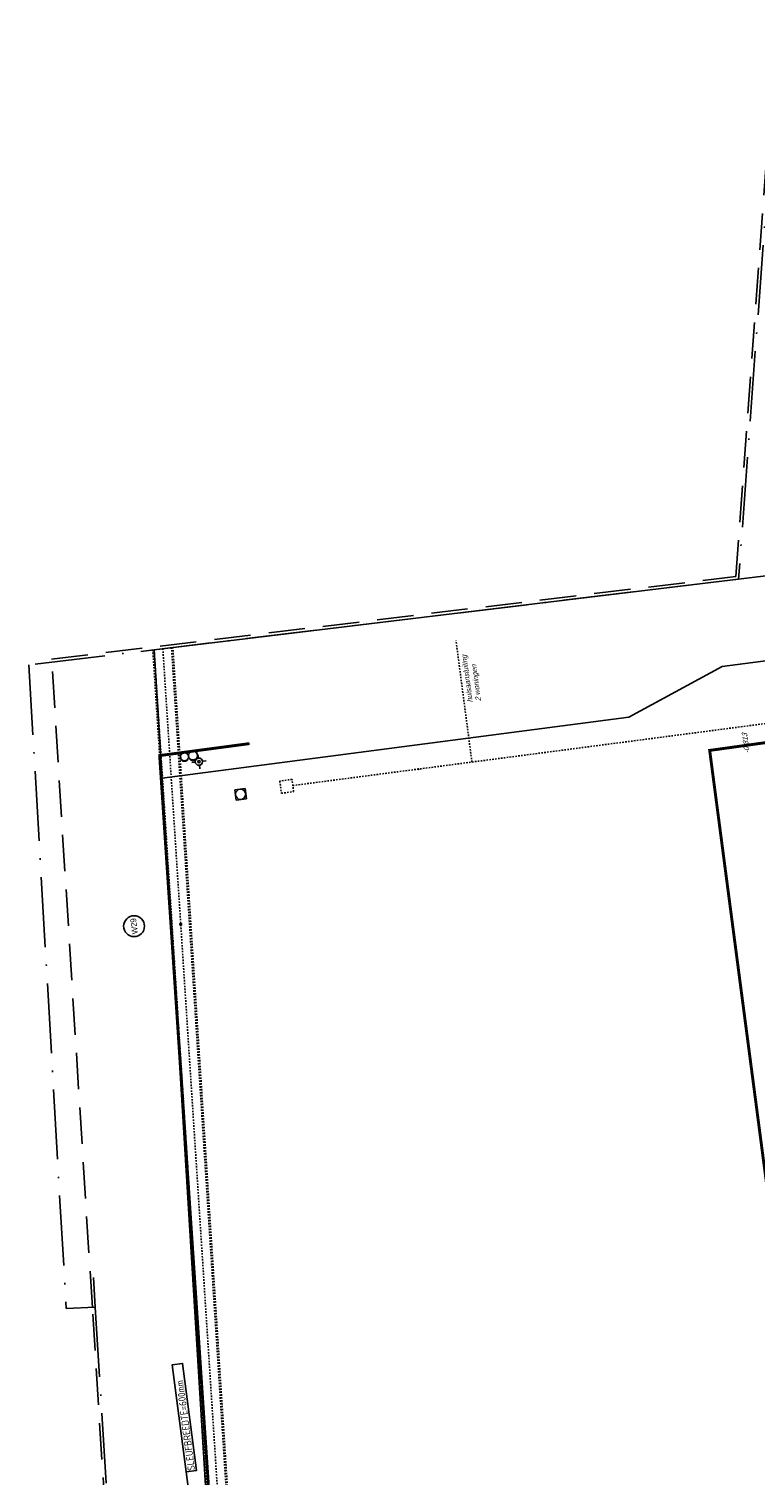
# Model space of a CAD drawing. Header units: metres. Extents: x 118052 to 118564, y 454784 to 455719.
# Tile 82 of 160: x 118147 to 118197, y 455326 to 455425. Entities that reach past the tile are written whole.
import ezdxf
from ezdxf.enums import TextEntityAlignment as Align

# ---------------------------------------------------------------- set-up
doc = ezdxf.new("R2010")
doc.units = ezdxf.units.M
doc.header["$LTSCALE"] = 0.5
for name, pattern in [('ACAD_ISO10W100', [18, 12, -3, 0, -3]), ('DASHED', [19.05, 12.7, -6.35]), ('DASHED2', [0.375, 0.25, -0.125]), ('Tauw_HIDDEN2', [5.6, 4, -1.6]), ('Tauw_L_Center1', [13, 8, -1.67, 1.66, -1.67]), ('Tauw_L_Center2', [6.499, 4, -0.833, 0.833, -0.833])]:
    doc.linetypes.add(name, pattern=pattern)
doc.layers.add('_hekwerk', color=7, linetype='Continuous', lineweight=50)
for name, color, linetype in [('_waterpunt', 7, 'Continuous'), ('BL00_WERKGRENS', 5, 'DASHED2'), ('EL_N_A_EB00----REVISIE~-_-----', 1, 'Continuous'), ('GRAAFWERKZAAMHEDEN', 6, 'Continuous'), ('Grens', 1, 'ACAD_ISO10W100'), ('KABELLOOP', 6, 'Continuous'), ('Koningsstal VIEUWPORT', 254, 'Continuous'), ('M01', 6, 'Continuous'), ('ZU_B_-_AL999---LR_pvc125_sdr00__18_^200~-_-----', 1, 'Continuous'), ('ZU_B_-_AL999---LW_bet1200-95_gw__20_^200~M_-----', 1, 'Continuous'), ('ZU_B_-_EL999---LK_pvc125_sdr00~H_-----', 1, 'Tauw_L_Center2'), ('ZU_B_-_EL999---LR_pvc125_sdr00~H_-----', 1, 'Tauw_L_Center2'), ('ZU_B_-_EL999---LW_bet1200-95_gw~H_-----', 1, 'Tauw_L_Center1'), ('ZU_B_-_EL999---LW_bet1200-95_gw~W_-----', 8, 'Tauw_HIDDEN2'), ('ZU_B_-_EL999---LX_onb_sdr00~H_-----', 1, 'Tauw_L_Center2'), ('ZU_B_-_EL999---LX_onbXXX_sdr00~H_-----', 1, 'Tauw_L_Center2'), ('ZU_B_-_EL999---SYM_RIOOLINSPECTIEPUT~-_002--', 2, 'Tauw_L_Center2'), ('ZU_B_-_ML999---LW_bet1200-95_gw__20_^200~M_-----', 1, 'Continuous'), ('ZU_N_-_AL999---LR_pvc160_sdr34__18_^200~N_-----', 7, 'Continuous')]:
    doc.layers.add(name, color=color, linetype=linetype)
doc.styles.add('BURO-025', font='Isocp.shx', dxfattribs={"height": 500})
doc.styles.add('TAUW-ISOCP', font='tcb_isocp.shx')
doc.styles.add('tcb_isocp', font='tcb_isocp.shx')

# ---------------------------------------------------------------- blocks, each defined once
blk = doc.blocks.new('M01')
for points in [[(-1, 0), (-0.5, 0)], [(0, 0.5), (0, 1)], [(0.5, 0), (1, 0)], [(0, -0.5), (0, -1)]]:
    blk.add_lwpolyline(points)
for radius in [0.5, 0.15]:
    blk.add_circle((0, 0), radius)
blk = doc.blocks.new('A$C6DFC50BF')
at = {"layer": 'GRAAFWERKZAAMHEDEN'}
blk.add_line((139195, 21472), (140616, 21472), dxfattribs=at)
blk.add_lwpolyline([(140616, 21472), (148039, 21472), (148039, 20759), (140616, 20759)], close=True, dxfattribs=at)
at = {"layer": 'KABELLOOP', "linetype": 'DASHED', "const_width": 200}
for points in [[(189733, 10643), (189718, 16882), (114096, 21708)], [(126964, -31119), (126964, -20671), (185153, -20671), (185205, -27210)]]:
    blk.add_lwpolyline(points, dxfattribs=at)
at = {"layer": 'GRAAFWERKZAAMHEDEN', "color": 2, "style": 'BURO-025'}
blk.add_text('SLEUFBREEDTE=600mm', height=500, rotation=359.98371, dxfattribs=at).set_placement((140650, 20863))
blk = doc.blocks.new('Leidingen')
at = {"layer": 'ZU_B_-_EL999---LK_pvc125_sdr00~H_-----'}
blk.add_circle((-75746.1, 59189.6), 25, dxfattribs=at)
at = {"layer": 'ZU_B_-_EL999---LR_pvc125_sdr00~H_-----'}
blk.add_lwpolyline([(-75745.8, 55495.3), (-67304.9, 55495.3)], dxfattribs=at)
at = {"layer": 'ZU_B_-_EL999---LW_bet1200-95_gw~H_-----'}
blk.add_lwpolyline([(-136352.6, 80225.1), (-65245.9, 75558.8)], dxfattribs=at)
blk.add_lwpolyline([(-136352.6, 80225.1), (-65245.9, 75558.8)], dxfattribs=at)
at = {"layer": 'ZU_B_-_EL999---LW_bet1200-95_gw~W_-----'}
for points in [[(-136348.2, 80921.3), (-65200.4, 76252.3)], [(-136348.2, 80826.1), (-65206.6, 76157.5)], [(-136348.1, 79623.5), (-65285.2, 74960.1)], [(-136348.1, 79528.3), (-65291.4, 74865.3)]]:
    blk.add_lwpolyline(points, dxfattribs=at)
at = {"layer": 'ZU_B_-_EL999---LX_onb_sdr00~H_-----'}
blk.add_lwpolyline([(-75746.9, 67918.6), (-75744, 36833.8)], dxfattribs=at)
at = {"layer": 'ZU_B_-_EL999---LX_onbXXX_sdr00~H_-----'}
blk.add_lwpolyline([(-75744, 36833.8), (-75741.5, 10839.6)], dxfattribs=at)
at = {"layer": 'ZU_B_-_EL999---SYM_RIOOLINSPECTIEPUT~-_002--'}
blk.add_lwpolyline([(-75322, 68768.7), (-76172, 68768.6), (-76171.9, 67918.6), (-75321.9, 67918.7)], close=True, dxfattribs=at)
at = {"layer": 'ZU_B_-_ML999---LW_bet1200-95_gw__20_^200~M_-----', "flags": 128}
blk.add_lwpolyline([(-84217.7, 76803.8, 0, 0, 0), (-84228.6, 76684.3, 0, 91.8, 0), (-84227.8, 76693.4, 91.8, 169.7, 0), (-84225.4, 76719.3, 169.7, 221.7, 0), (-84221.9, 76758.1, 221.7, 240, 0), (-84217.7, 76803.8, 240, 221.7, 0), (-84213.5, 76849.5, 221.7, 169.7, 0), (-84209.9, 76888.3, 169.7, 91.8, 0), (-84207.6, 76914.2, 91.8, 0, 0), (-84206.7, 76923.3, 0, 0, 0), (-84217.7, 76803.8, 0, 0, 0), (-83989.8, 79289.4, 0, 0, 0)], format="xyseb", dxfattribs=at)
at = {"layer": 'ZU_B_-_ML999---LW_bet1200-95_gw__20_^200~M_-----'}
blk.add_circle((-83924.3, 80002.7), 716.3, dxfattribs=at)
at = {"layer": 'EL_N_A_EB00----REVISIE~-_-----'}
blk.add_blockref('A$C6DFC50BF', (-262229.9, 59850.1), dxfattribs=at)
at = {"layer": 'M01'}
ref = blk.add_blockref('M01', (-73279, 74109.3), dxfattribs=dict(at, xscale=500.0000000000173, yscale=500.0000000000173, zscale=500.0000000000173, rotation=0.2803370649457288))
ref.add_attrib('TAG', '8', (-73279, 74109.3), dxfattribs={"layer": '0', "color": 81, "height": 1250, "rotation": 0.280338})
at = {"layer": 'ZU_B_-_AL999---LR_pvc125_sdr00__18_^200~-_-----', "style": 'TAUW-ISOCP', "oblique": 20.000238}
for s, p in [('huisaansluiting', (-71671.3, 54908.5)), ('2 woningen', (-71671.3, 54325.7))]:
    blk.add_text(s, height=360, dxfattribs=at).set_placement(p)
at = {"layer": 'ZU_B_-_AL999---LW_bet1200-95_gw__20_^200~M_-----', "style": 'TAUW-ISOCP'}
blk.add_text('W29', height=400, dxfattribs=at).set_placement((-83924.3, 80002.7), align=Align.MIDDLE)
at = {"layer": 'ZU_N_-_AL999---LR_pvc160_sdr34__18_^200~N_-----', "style": 'tcb_isocp', "oblique": 20.000238}
blk.add_text('-0.813', height=360, dxfattribs=at).set_placement((-77625.2, 36477.6))

msp = doc.modelspace()

# ---------------------------------------------------------------- linework, layer by layer
for points in [[(118208.978, 455382.968), (118194.623, 455381.086), (118188.215, 455377.624), (118156.195, 455373.426)], [(118151.61, 455337.106), (118151.482, 455339.144)]]:
    msp.add_lwpolyline(points)
at = {"layer": '_hekwerk', "lineweight": -2}
msp.add_lwpolyline([(118271.822, 455327.372), (118271.786, 455334.587), (118269.558, 455347.086), (118266.916, 455360.435), (118264.179, 455377.589), (118261.905, 455395.088), (118155.656, 455382.243), (118160.288, 455306.62), (118162.379, 455281.874), (118167.107, 455249.728), (118171.917, 455216.499), (118172.227, 455212.736), (118173.912, 455200.03), (118178.156, 455171.751), (118179.927, 455159.531), (118195.458, 455159.382), (118211.563, 455159.423), (118222.611, 455159.64), (118292.649, 455168.53), (118294.119, 455171.383), (118292.823, 455193.84), (118292.216, 455198.358)], dxfattribs=at)
at = {"layer": '_waterpunt'}
msp.add_lwpolyline([(118161.975, 455372.016), (118161.884, 455372.71), (118161.19, 455372.619), (118161.281, 455371.925)], close=True, dxfattribs=at)
msp.add_circle((118161.582, 455372.318), 0.35, dxfattribs=at)
at = {"layer": 'BL00_WERKGRENS', "color": 0, "ltscale": 20}
msp.add_lwpolyline([(118154.653, 455285.486), (118151.411, 455337.094), (118148.615, 455381.593), (118195.555, 455387.268), (118198.171, 455422.773), (118259.888, 455423.058), (118276.335, 455338.342, 0.384881), (118278.275, 455336.885), (118279.728, 455328.228), (118272.054, 455327.141), (118272.647, 455322.62)], format="xyb", dxfattribs=at)
at = {"layer": 'Grens', "color": 0, "ltscale": 0.8}
msp.add_lwpolyline([(118280.197, 455323.406), (118279.497, 455328.397), (118279.497, 455328.397), (118278.107, 455336.678), (118278.358, 455338.719), (118278.005, 455339.115), (118277.831, 455339.879), (118267.372, 455392.984), (118261.38, 455424.865), (118198.505, 455424.575), (118195.742, 455387.089), (118147.059, 455381.203), (118149.612, 455337.023), (118149.612, 455337.023), (118151.61, 455337.106), (118154.852, 455285.508)], dxfattribs=at)

# ---------------------------------------------------------------- block references
at = {"layer": 'Koningsstal VIEUWPORT', "color": 6, "xscale": 0.0009975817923, "yscale": 0.0009975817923, "zscale": 0.0009975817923, "rotation": 97.46987594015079}
msp.add_blockref('Leidingen', (118222.52, 455456.651), dxfattribs=at)

doc.saveas('drawing.dxf')
